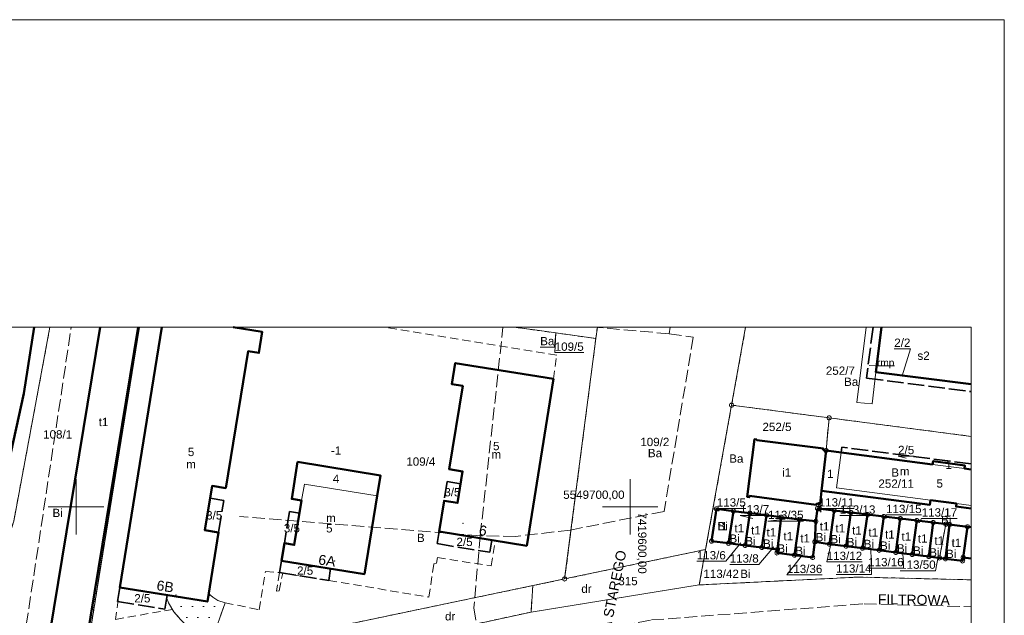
# Model space of a CAD drawing. Extents: x 7419371 to 7419668, y 5549368 to 5549788.
# Tile 5 of 5: x 7419490 to 7419668, y 5549680 to 5549788. Entities that reach past the tile are written whole.
import ezdxf
from ezdxf.enums import TextEntityAlignment as Align

# ---------------------------------------------------------------- set-up
doc = ezdxf.new("R2010")
doc.units = 0
doc.header["$PDSIZE"] = 0.75
for name, pattern in [('PRZER0_75-0_75', [1.5, 0.75, -0.75]), ('PRZER1-1', [2, 1, -1]), ('PRZER1_5-0_75', [2.25, 1.5, -0.75]), ('PRZER2-1', [3, 2, -1]), ('PRZER2_25-0_75', [3, 2.25, -0.75]), ('PRZER3-0_75', [3.75, 3, -0.75]), ('PRZER3-1', [4, 3, -1]), ('PRZER4-1', [5, 4, -1])]:
    doc.linetypes.add(name, pattern=pattern)
doc.layers.get('0').update_dxf_attribs({"linetype": 'CONTINUOUS'})
for name, color, linetype, lineweight in [('FrameItemsLayer$', 7, 'CONTINUOUS', 0), ('GELULI', 7, 'PRZER3-1', 18), ('GELULI_O', 7, 'CONTINUOUS', 0), ('GEPADR', 7, 'CONTINUOUS', 18), ('GEPADR_O', 7, 'CONTINUOUS', 0), ('GEPPGD', 7, 'CONTINUOUS', 18), ('GESBLO', 7, 'CONTINUOUS', 18), ('GESBLO_O', 7, 'CONTINUOUS', 0), ('GESBPD', 7, 'PRZER2-1', 18), ('GESBPD_O', 7, 'CONTINUOUS', 0), ('GESBRP', 7, 'CONTINUOUS', 18), ('GESBRP_O', 7, 'CONTINUOUS', 0), ('GESBZN', 7, 'PRZER4-1', 50), ('GESBZN_O', 7, 'CONTINUOUS', 0), ('GESBZO', 7, 'CONTINUOUS', 50), ('GESBZO_O', 7, 'CONTINUOUS', 0), ('GESDZI', 7, 'CONTINUOUS', 18), ('GESDZI_O', 7, 'CONTINUOUS', 0), ('GESIWP', 7, 'CONTINUOUS', 18)]:
    doc.layers.add(name, color=color, linetype=linetype, lineweight=lineweight)
doc.layers.add('GESUZY', color=94, linetype='PRZER1-1', lineweight=18, true_color=0x008000)
doc.layers.add('GESUZY_O', color=94, linetype='CONTINUOUS', lineweight=0, true_color=0x008000)
doc.styles.add('GEO-INFO', font='Arial')

# ---------------------------------------------------------------- blocks, each defined once
blk = doc.blocks.new('EPPGS')
at = {"color": 0}
blk.add_lwpolyline([(0, 0.5), (0.154508, 0.475528), (0.293893, 0.404508), (0.404508, 0.293893), (0.475528, 0.154508), (0.5, 0), (0.475528, -0.154508), (0.404508, -0.293893), (0.293893, -0.404508), (0.154508, -0.475528), (0, -0.5), (-0.154508, -0.475528), (-0.293893, -0.404508), (-0.404508, -0.293893), (-0.475528, -0.154508), (-0.5, 0), (-0.475528, 0.154508), (-0.404508, 0.293893), (-0.293893, 0.404508), (-0.154508, 0.475528)], close=True, dxfattribs=at)
blk = doc.blocks.new('EPPGN')
blk.add_hatch(color=0).paths.add_polyline_path([(0, -0.09), (0.027812, -0.085595), (0.052901, -0.072812), (0.072812, -0.052901), (0.085595, -0.027812), (0.09, 0), (0.085595, 0.027812), (0.072812, 0.052901), (0.052901, 0.072812), (0.027812, 0.085595), (0, 0.09), (-0.027812, 0.085595), (-0.052901, 0.072812), (-0.072812, 0.052901), (-0.085595, 0.027812), (-0.09, 0), (-0.085595, -0.027812), (-0.072812, -0.052901), (-0.052901, -0.072812), (-0.027812, -0.085595)])
blk = doc.blocks.new('POINT')
at = {"color": 0}
blk.add_point((0, 0), dxfattribs=at)

msp = doc.modelspace()

# ---------------------------------------------------------------- hatches: boundary and pattern name
at = {"layer": 'GESIWP', "linetype": 'CONTINUOUS'}
h = msp.add_hatch(dxfattribs=at)
h.set_pattern_fill('EGBW14', color=256, scale=2, style=0)
h.set_pattern_definition([(0, (7410000, 5540000), (1, 2), [0, -2])])
h.paths.add_polyline_path([(7419525.59, 5549683.12), (7419524.68, 5549683.67), (7419523.94, 5549684.31), (7419523.71, 5549682.91), (7419516.45, 5549684.08), (7419516.36, 5549683.52), (7419516.71, 5549682.66), (7419517.68, 5549681.04), (7419518.87, 5549679.65), (7419520.22, 5549678.37), (7419521.99, 5549677.19), (7419523.35, 5549676.49), (7419524.57, 5549676.07), (7419526.92, 5549682.69)], flags=0)

# ---------------------------------------------------------------- linework, layer by layer
at = {"layer": 'FrameItemsLayer$', "color": 7, "linetype": 'CONTINUOUS', "lineweight": 9}
for points in [[(7419370.54, 5549367.95), (7419370.54, 5549787.95), (7419667.54, 5549787.95), (7419667.54, 5549367.95)], [(7419376.54, 5549379.69), (7419376.54, 5549732.45), (7419661.54, 5549732.45), (7419661.54, 5549379.69)]]:
    msp.add_lwpolyline(points, close=True, dxfattribs=at)
at = {"layer": 'FrameItemsLayer$', "color": 7, "linetype": 'CONTINUOUS', "lineweight": 18}
for points in [[(7419500, 5549695), (7419500, 5549705)], [(7419600, 5549695), (7419600, 5549705)], [(7419495, 5549700), (7419505, 5549700)], [(7419595, 5549700), (7419605, 5549700)]]:
    msp.add_lwpolyline(points, dxfattribs=at)
at = {"layer": 'GELULI', "linetype": 'PRZER2_25-0_75', "lineweight": 18, "elevation": 9.98}
for points in [[(7419491.1, 5549658.81), (7419490.49, 5549666.93), (7419490.13, 5549672.72), (7419499.14, 5549732.45)], [(7419572.96, 5549694.8), (7419577.06, 5549732.45)], [(7419607.07, 5549731.25), (7419593.46, 5549732.45)], [(7419607.23, 5549732.45), (7419607.07, 5549731.25)], [(7419607.07, 5549731.25), (7419611.41, 5549730.63), (7419606.12, 5549699.19), (7419589.25, 5549695.82), (7419579.34, 5549694.68), (7419572.96, 5549694.8)], [(7419572.96, 5549694.8), (7419529.53, 5549698.24)], [(7419572.96, 5549694.8), (7419571.8, 5549681.78), (7419573.08, 5549674.07)], [(7419376.54, 5549636.23), (7419396.93, 5549640.48), (7419420.12, 5549645.6), (7419443.26, 5549649.26), (7419491.1, 5549658.81), (7419573.08, 5549674.07), (7419586.74, 5549676.61), (7419595.56, 5549678.05), (7419603.85, 5549679.58), (7419642.24, 5549682.49), (7419661.54, 5549681.97)]]:
    msp.add_lwpolyline(points, dxfattribs=at)
at = {"layer": 'GESBLO', "linetype": 'CONTINUOUS', "lineweight": 18, "elevation": 213.4}
msp.add_lwpolyline([(7419515.49, 5549732.45), (7419507.92, 5549685.46), (7419523.71, 5549682.91), (7419525.72, 5549695.38), (7419523.22, 5549695.8), (7419524.57, 5549703.77), (7419527.02, 5549703.38), (7419531.04, 5549728.11), (7419533.01, 5549727.79), (7419533.61, 5549731.6), (7419528.37, 5549732.45)], dxfattribs=at)
at = {"layer": 'GESBLO', "linetype": 'CONTINUOUS', "lineweight": 18}
for points, elevation in [([(7419586.16, 5549723.09), (7419568.43, 5549725.97), (7419567.82, 5549722.17), (7419569.79, 5549721.85), (7419567.35, 5549706.8), (7419569.78, 5549706.41), (7419568.86, 5549700.72), (7419566.44, 5549701.12), (7419565.53, 5549695.56), (7419581.36, 5549692.99)], 212.37), ([(7419554.94, 5549705.69), (7419539.96, 5549708.12), (7419538.92, 5549701.43), (7419540.7, 5549701.15), (7419541.24, 5549704.08), (7419554.34, 5549702.02)], 214.19), ([(7419554.34, 5549702.02), (7419541.24, 5549704.08), (7419540.7, 5549701.15), (7419539.39, 5549693.13), (7419537.6, 5549693.42), (7419537.09, 5549690.28), (7419552.06, 5549687.86)], 212.44)]:
    msp.add_lwpolyline(points, close=True, dxfattribs=dict(at, elevation=elevation))
for points in [[(7419654.23, 5549701.19), (7419637.28, 5549703.41), (7419638.08, 5549709.81), (7419635.36, 5549710.16), (7419634.56, 5549702.9), (7419654.11, 5549700.38)], [(7419660.4, 5549707.49), (7419654.71, 5549708.26), (7419654.56, 5549707.66), (7419660.37, 5549706.92)]]:
    msp.add_lwpolyline(points, close=True, dxfattribs=at)
for points in [[(7419661.54, 5549706.77), (7419660.37, 5549706.92), (7419654.56, 5549707.66), (7419638.08, 5549709.81), (7419637.28, 5549703.41), (7419654.23, 5549701.19), (7419658.9, 5549700.59), (7419661.54, 5549700.25)], [(7419661.54, 5549700.25), (7419658.9, 5549700.59), (7419658.82, 5549700.06), (7419661.54, 5549699.71)]]:
    msp.add_lwpolyline(points, dxfattribs=at)
at = {"layer": 'GESBPD', "linetype": 'PRZER1_5-0_75', "lineweight": 18}
for points in [[(7419515.49, 5549732.45), (7419507.92, 5549685.46), (7419507.13, 5549679.69), (7419517.41, 5549681.49), (7419517.68, 5549681.04), (7419518.87, 5549679.65)], [(7419524.57, 5549676.07), (7419526.92, 5549682.69), (7419533.08, 5549681.41), (7419534.2, 5549688.35), (7419536.74, 5549688.15), (7419536.19, 5549684.77), (7419536.69, 5549684.85), (7419537.3, 5549688.06), (7419545.61, 5549686.71), (7419563.67, 5549683.71), (7419564.6, 5549689.76), (7419565.04, 5549689.83), (7419565.23, 5549690.85), (7419574.92, 5549689.34), (7419575.65, 5549693.92), (7419581.36, 5549692.99), (7419586.16, 5549723.09), (7419586.75, 5549727.4), (7419555.52, 5549732.45)]]:
    msp.add_lwpolyline(points, dxfattribs=at)
at = {"layer": 'GESBRP', "linetype": 'CONTINUOUS', "lineweight": 18}
msp.add_lwpolyline([(7419642.61, 5549732.45), (7419640.92, 5549718.85), (7419643.67, 5549718.62), (7419644.36, 5549724.29), (7419645.38, 5549732.45)], dxfattribs=at)
at = {"layer": 'GESBRP_O', "linetype": 'CONTINUOUS', "lineweight": 9, "elevation": 10.8, "flags": 128}
msp.add_lwpolyline([(7419647.69, 5549725.44), (7419644.57, 5549725.44), (7419643.15, 5549725.54)], dxfattribs=at)
at = {"layer": 'GESBZN', "linetype": 'PRZER3-0_75', "lineweight": 35}
for points in [[(7419643.86, 5549732.45), (7419642.67, 5549723.24), (7419661.54, 5549720.82)], [(7419661.54, 5549722.13), (7419644.36, 5549724.29), (7419645.38, 5549732.45)], [(7419638.21, 5549710.78), (7419638.08, 5549709.81), (7419654.56, 5549707.66), (7419654.71, 5549708.26), (7419660.4, 5549707.49), (7419660.37, 5549706.92), (7419661.54, 5549706.77)], [(7419661.54, 5549707.76), (7419638.21, 5549710.78)]]:
    msp.add_lwpolyline(points, dxfattribs=at)
for points in [[(7419569.42, 5549704.19), (7419566.99, 5549704.58), (7419566.44, 5549701.12), (7419568.86, 5549700.72)], [(7419575.06, 5549694.01), (7419565.53, 5549695.56), (7419565.18, 5549693.36), (7419574.7, 5549691.8)], [(7419545.95, 5549688.85), (7419537.09, 5549690.28), (7419536.74, 5549688.15), (7419545.61, 5549686.71)], [(7419516.45, 5549684.08), (7419507.92, 5549685.46), (7419507.5, 5549682.93), (7419516.04, 5549681.54)]]:
    msp.add_lwpolyline(points, close=True, dxfattribs=at)
for points, elevation in [([(7419526.65, 5549701.17), (7419524.2, 5549701.57), (7419523.22, 5549695.8), (7419525.72, 5549695.38)], 216.76), ([(7419538.52, 5549699.18), (7419537.6, 5549693.42), (7419539.39, 5549693.13), (7419540.32, 5549698.89)], 216.6)]:
    msp.add_lwpolyline(points, close=True, dxfattribs=dict(at, elevation=elevation))
at = {"layer": 'GESBZN_O', "linetype": 'CONTINUOUS', "lineweight": 9, "elevation": 10.8, "flags": 128}
for points in [[(7419647.67, 5549728.54), (7419650.58, 5549728.54), (7419649.13, 5549723.63)], [(7419651.28, 5549709.18), (7419648.36, 5549709.18), (7419649.81, 5549708.77)]]:
    msp.add_lwpolyline(points, dxfattribs=at)
at = {"layer": 'GESBZO', "linetype": 'CONTINUOUS', "elevation": 10.18}
for points in [[(7419485.64, 5549732.45), (7419485.56, 5549731.91), (7419484.25, 5549723.18), (7419483.97, 5549721.9), (7419480.92, 5549708.04), (7419475.74, 5549684.45), (7419478.04, 5549683.92), (7419477.82, 5549682.92), (7419480.92, 5549682.16), (7419480.4, 5549679.38), (7419486.99, 5549677.91), (7419487.67, 5549680.95), (7419484.44, 5549681.7), (7419485.1, 5549684.53), (7419482.76, 5549685.04), (7419490.58, 5549720.44), (7419492.43, 5549732.45)], [(7419504.33, 5549732.45), (7419494.52, 5549672.43), (7419501.19, 5549671.29), (7419511.21, 5549732.45)], [(7419515.49, 5549732.45), (7419507.92, 5549685.46), (7419523.71, 5549682.91), (7419525.72, 5549695.38), (7419523.22, 5549695.8), (7419524.57, 5549703.77), (7419527.02, 5549703.38), (7419531.04, 5549728.11), (7419533.01, 5549727.79), (7419533.61, 5549731.6), (7419528.37, 5549732.45)], [(7419645.38, 5549732.45), (7419644.36, 5549724.29), (7419661.54, 5549722.13)], [(7419661.54, 5549706.77), (7419660.37, 5549706.92), (7419660.4, 5549707.49), (7419654.71, 5549708.26), (7419654.56, 5549707.66), (7419635.36, 5549710.16), (7419634.56, 5549702.9), (7419654.11, 5549700.38), (7419654.23, 5549701.19), (7419658.9, 5549700.59), (7419658.82, 5549700.06), (7419661.54, 5549699.71)], [(7419660.89, 5549696.41), (7419660.11, 5549690.86), (7419661.54, 5549690.7)], [(7419661.54, 5549696.33), (7419660.89, 5549696.41)]]:
    msp.add_lwpolyline(points, dxfattribs=at)
for points in [[(7419586.16, 5549723.09), (7419568.43, 5549725.97), (7419567.82, 5549722.17), (7419569.79, 5549721.85), (7419567.35, 5549706.8), (7419569.78, 5549706.41), (7419568.86, 5549700.72), (7419566.44, 5549701.12), (7419565.53, 5549695.56), (7419581.36, 5549692.99)], [(7419635.36, 5549710.16), (7419634.85, 5549710.22), (7419634.88, 5549710.51), (7419622.85, 5549712.05), (7419622.86, 5549712.15), (7419622.45, 5549712.22), (7419621.14, 5549701.79), (7419621.51, 5549701.74), (7419621.55, 5549701.97), (7419633.6, 5549700.34), (7419633.68, 5549700.58), (7419634.29, 5549700.5), (7419634.56, 5549702.9)], [(7419539.96, 5549708.12), (7419538.92, 5549701.43), (7419540.7, 5549701.15), (7419539.39, 5549693.13), (7419537.6, 5549693.42), (7419537.09, 5549690.28), (7419552.06, 5549687.86), (7419554.34, 5549702.02), (7419554.94, 5549705.69)], [(7419617.78, 5549693.42), (7419618.66, 5549699.25), (7419615.59, 5549699.64), (7419614.71, 5549693.81)], [(7419618.66, 5549699.25), (7419617.78, 5549693.42), (7419620.76, 5549693.05), (7419621.62, 5549698.87)], [(7419621.62, 5549698.87), (7419620.76, 5549693.05), (7419623.76, 5549692.68), (7419624.63, 5549698.49)], [(7419633.81, 5549699.72), (7419633.53, 5549697.39), (7419633.35, 5549693.68), (7419635.99, 5549693.29), (7419636.84, 5549699.35)], [(7419635.99, 5549693.29), (7419638.99, 5549692.93), (7419639.86, 5549698.98), (7419636.84, 5549699.35)], [(7419639.86, 5549698.98), (7419638.99, 5549692.93), (7419641.96, 5549692.54), (7419642.87, 5549698.61)], [(7419642.87, 5549698.61), (7419641.96, 5549692.54), (7419644.98, 5549692.16), (7419645.81, 5549698.25)], [(7419624.63, 5549698.49), (7419623.76, 5549692.68), (7419626.61, 5549692.31), (7419627.25, 5549698.14)], [(7419630.58, 5549697.74), (7419627.25, 5549698.14), (7419626.61, 5549692.31), (7419626.51, 5549691.68), (7419629.65, 5549691.3)], [(7419633.53, 5549697.39), (7419630.58, 5549697.74), (7419629.65, 5549691.3), (7419632.95, 5549690.87), (7419633.35, 5549693.68)], [(7419645.81, 5549698.25), (7419644.98, 5549692.16), (7419647.96, 5549691.78), (7419648.77, 5549697.89)], [(7419651.76, 5549697.53), (7419648.77, 5549697.89), (7419647.96, 5549691.78), (7419650.92, 5549691.41)], [(7419651.76, 5549697.53), (7419650.92, 5549691.41), (7419653.91, 5549691.03), (7419654.71, 5549697.17)], [(7419657.67, 5549696.81), (7419654.71, 5549697.17), (7419653.91, 5549691.03), (7419656.92, 5549690.64)], [(7419660.89, 5549696.41), (7419657.67, 5549696.81), (7419656.92, 5549690.64), (7419660.01, 5549690.24), (7419660.11, 5549690.86)]]:
    msp.add_lwpolyline(points, close=True, dxfattribs=at)
at = {"layer": 'GESDZI', "linetype": 'CONTINUOUS', "elevation": 10.22}
for points in [[(7419495.29, 5549732.45), (7419488.77, 5549697.45), (7419481.62, 5549674.82), (7419483.25, 5549673.82), (7419501.15, 5549668.81)], [(7419488.77, 5549697.45), (7419495.29, 5549732.45)], [(7419511.45, 5549732.45), (7419501.15, 5549668.81), (7419515.07, 5549671.72)], [(7419501.15, 5549668.81), (7419511.45, 5549732.45)], [(7419515.07, 5549671.72), (7419530.44, 5549674.93), (7419540.85, 5549677.1), (7419582.45, 5549685.79), (7419588.19, 5549686.99), (7419593.82, 5549730.41), (7419592.97, 5549730.52), (7419583.21, 5549731.88), (7419579.08, 5549732.45)], [(7419579.08, 5549732.45), (7419583.21, 5549731.88), (7419592.97, 5549730.52), (7419593.82, 5549730.41), (7419594.09, 5549732.45)], [(7419594.09, 5549732.45), (7419593.82, 5549730.41), (7419588.19, 5549686.99), (7419613.63, 5549692.31), (7419614.95, 5549699.62)], [(7419614.95, 5549699.62), (7419618.32, 5549718.37), (7419620.85, 5549732.45)], [(7419620.85, 5549732.45), (7419618.32, 5549718.37), (7419635.92, 5549716.07), (7419661.54, 5549712.73)], [(7419661.54, 5549712.73), (7419635.92, 5549716.07), (7419635.36, 5549710.16), (7419634.29, 5549700.5), (7419634.19, 5549699.67), (7419636.84, 5549699.35), (7419639.86, 5549698.98), (7419642.87, 5549698.61), (7419645.81, 5549698.25), (7419648.77, 5549697.89), (7419651.76, 5549697.53), (7419654.71, 5549697.17), (7419656.97, 5549696.89), (7419657.67, 5549696.81), (7419660.89, 5549696.41), (7419661.54, 5549696.33)], [(7419647.96, 5549691.78), (7419644.98, 5549692.16), (7419641.96, 5549692.54), (7419638.99, 5549692.93), (7419635.99, 5549693.29), (7419633.35, 5549693.68), (7419632.95, 5549690.87), (7419629.65, 5549691.3), (7419626.51, 5549691.68), (7419626.61, 5549692.31), (7419623.76, 5549692.68), (7419620.76, 5549693.05), (7419617.78, 5549693.42), (7419614.71, 5549693.81), (7419615.59, 5549699.64), (7419614.95, 5549699.62), (7419613.63, 5549692.31), (7419612.49, 5549685.91), (7419641.1, 5549687.32), (7419661.54, 5549686.84)], [(7419661.54, 5549696.33), (7419660.89, 5549696.41), (7419660.11, 5549690.86), (7419661.54, 5549690.7)], [(7419661.54, 5549690.7), (7419660.11, 5549690.86), (7419660.01, 5549690.24), (7419656.92, 5549690.64), (7419655.86, 5549690.78), (7419653.91, 5549691.03), (7419650.92, 5549691.41), (7419647.96, 5549691.78)], [(7419661.54, 5549686.84), (7419641.1, 5549687.32), (7419612.49, 5549685.91), (7419582.12, 5549681.01), (7419540.4, 5549671.95), (7419529.69, 5549669.72), (7419514.4, 5549666.27), (7419506.32, 5549664.39), (7419531.94, 5549661.5), (7419553.44, 5549661.25), (7419563.19, 5549661.96), (7419564.39, 5549662.19), (7419575.48, 5549664.19), (7419587.56, 5549665.21), (7419598.8, 5549667.39), (7419624.8, 5549673.88), (7419634.25, 5549675.69), (7419653.94, 5549678.7), (7419661.54, 5549677.97)]]:
    msp.add_lwpolyline(points, dxfattribs=at)
for points in [[(7419634.29, 5549700.5), (7419635.36, 5549710.16), (7419635.92, 5549716.07), (7419618.32, 5549718.37), (7419614.95, 5549699.62), (7419615.59, 5549699.64), (7419618.66, 5549699.25), (7419621.62, 5549698.87), (7419624.63, 5549698.49), (7419627.25, 5549698.14), (7419630.58, 5549697.74), (7419633.53, 5549697.39), (7419633.81, 5549699.72), (7419634.19, 5549699.67)], [(7419618.66, 5549699.25), (7419615.59, 5549699.64), (7419614.71, 5549693.81), (7419617.78, 5549693.42)], [(7419618.66, 5549699.25), (7419617.78, 5549693.42), (7419620.76, 5549693.05), (7419621.62, 5549698.87)], [(7419621.62, 5549698.87), (7419620.76, 5549693.05), (7419623.76, 5549692.68), (7419624.63, 5549698.49)], [(7419635.99, 5549693.29), (7419636.84, 5549699.35), (7419634.19, 5549699.67), (7419633.81, 5549699.72), (7419633.53, 5549697.39), (7419633.35, 5549693.68)], [(7419635.99, 5549693.29), (7419638.99, 5549692.93), (7419639.86, 5549698.98), (7419636.84, 5549699.35)], [(7419638.99, 5549692.93), (7419641.96, 5549692.54), (7419642.87, 5549698.61), (7419639.86, 5549698.98)], [(7419641.96, 5549692.54), (7419644.98, 5549692.16), (7419645.81, 5549698.25), (7419642.87, 5549698.61)], [(7419624.63, 5549698.49), (7419623.76, 5549692.68), (7419626.61, 5549692.31), (7419627.25, 5549698.14)], [(7419629.65, 5549691.3), (7419630.58, 5549697.74), (7419627.25, 5549698.14), (7419626.61, 5549692.31), (7419626.51, 5549691.68)], [(7419632.95, 5549690.87), (7419633.35, 5549693.68), (7419633.53, 5549697.39), (7419630.58, 5549697.74), (7419629.65, 5549691.3)], [(7419645.81, 5549698.25), (7419644.98, 5549692.16), (7419647.96, 5549691.78), (7419648.77, 5549697.89)], [(7419650.92, 5549691.41), (7419651.76, 5549697.53), (7419648.77, 5549697.89), (7419647.96, 5549691.78)], [(7419651.76, 5549697.53), (7419650.92, 5549691.41), (7419653.91, 5549691.03), (7419654.71, 5549697.17)], [(7419654.71, 5549697.17), (7419653.91, 5549691.03), (7419655.86, 5549690.78), (7419656.97, 5549696.89)], [(7419656.92, 5549690.64), (7419657.67, 5549696.81), (7419656.97, 5549696.89), (7419655.86, 5549690.78)], [(7419660.11, 5549690.86), (7419660.89, 5549696.41), (7419657.67, 5549696.81), (7419656.92, 5549690.64), (7419660.01, 5549690.24)], [(7419582.12, 5549681.01), (7419612.49, 5549685.91), (7419613.63, 5549692.31), (7419588.19, 5549686.99), (7419582.45, 5549685.79)], [(7419540.4, 5549671.95), (7419582.12, 5549681.01), (7419582.45, 5549685.79), (7419540.85, 5549677.1)]]:
    msp.add_lwpolyline(points, close=True, dxfattribs=at)
at = {"layer": 'GESDZI_O', "linetype": 'CONTINUOUS', "lineweight": 9, "elevation": 10.8, "flags": 128}
for points in [[(7419591.63, 5549727.84), (7419586.39, 5549727.84), (7419586.58, 5549731.43)], [(7419620.89, 5549699.71), (7419615.65, 5549699.71), (7419616.08, 5549699.2)], [(7419640.44, 5549699.73), (7419634.04, 5549699.73), (7419634.5, 5549699.02)], [(7419652.6, 5549698.54), (7419646.19, 5549698.54), (7419646.26, 5549697.94)], [(7419625.1, 5549698.47), (7419619.86, 5549698.47), (7419622.15, 5549697.93)], [(7419631.29, 5549697.45), (7419624.88, 5549697.45), (7419627.96, 5549697.77)], [(7419644.27, 5549698.43), (7419637.86, 5549698.43), (7419640.6, 5549698.44)], [(7419659.02, 5549697.91), (7419652.61, 5549697.91), (7419652.2, 5549697.1)], [(7419612.03, 5549690.18), (7419617.27, 5549690.18), (7419619.97, 5549693.53)], [(7419641.89, 5549690.06), (7419635.48, 5549690.06), (7419636.3, 5549693.5)], [(7419617.97, 5549689.59), (7419623.21, 5549689.59), (7419625.97, 5549692.81)], [(7419637.17, 5549687.78), (7419643.57, 5549687.78), (7419643.45, 5549692.6)], [(7419642.97, 5549688.94), (7419649.37, 5549688.94), (7419649.22, 5549691.81)], [(7419634.69, 5549687.71), (7419628.29, 5549687.71), (7419631.1, 5549691.33)], [(7419648.74, 5549688.48), (7419655.14, 5549688.48), (7419655.59, 5549691.01)]]:
    msp.add_lwpolyline(points, dxfattribs=at)
at = {"layer": 'GESIWP', "linetype": 'CONTINUOUS', "elevation": 10.18}
msp.add_lwpolyline([(7419525.59, 5549683.12), (7419524.68, 5549683.67), (7419523.94, 5549684.31), (7419523.71, 5549682.91), (7419516.45, 5549684.08), (7419516.36, 5549683.52), (7419516.71, 5549682.66), (7419517.68, 5549681.04), (7419518.87, 5549679.65), (7419520.22, 5549678.37), (7419521.99, 5549677.19), (7419523.35, 5549676.49), (7419524.57, 5549676.07), (7419526.92, 5549682.69)], close=True, dxfattribs=at)
at = {"layer": 'GESUZY', "linetype": 'PRZER0_75-0_75', "elevation": 10.08}
for points in [[(7419495.29, 5549732.45), (7419488.77, 5549697.45), (7419481.62, 5549674.82), (7419483.25, 5549673.82), (7419501.15, 5549668.81)], [(7419488.77, 5549697.45), (7419495.29, 5549732.45)], [(7419501.15, 5549668.81), (7419511.45, 5549732.45)], [(7419501.15, 5549668.81), (7419515.07, 5549671.72), (7419530.44, 5549674.93), (7419540.85, 5549677.1), (7419582.45, 5549685.79), (7419588.19, 5549686.99), (7419593.82, 5549730.41), (7419592.97, 5549730.52), (7419583.21, 5549731.88), (7419579.08, 5549732.45)], [(7419511.45, 5549732.45), (7419501.15, 5549668.81)], [(7419579.08, 5549732.45), (7419583.21, 5549731.88), (7419592.97, 5549730.52), (7419593.82, 5549730.41), (7419594.09, 5549732.45)], [(7419594.09, 5549732.45), (7419593.82, 5549730.41), (7419588.19, 5549686.99), (7419613.63, 5549692.31), (7419614.95, 5549699.62), (7419618.32, 5549718.37)], [(7419618.32, 5549718.37), (7419620.85, 5549732.45)], [(7419620.85, 5549732.45), (7419618.32, 5549718.37), (7419635.92, 5549716.07), (7419661.54, 5549712.73)], [(7419661.54, 5549712.73), (7419635.92, 5549716.07), (7419635.36, 5549710.16), (7419634.29, 5549700.5), (7419634.19, 5549699.67), (7419636.84, 5549699.35), (7419639.86, 5549698.98), (7419642.87, 5549698.61), (7419645.81, 5549698.25), (7419648.77, 5549697.89), (7419651.76, 5549697.53), (7419654.71, 5549697.17), (7419656.97, 5549696.89), (7419657.67, 5549696.81), (7419660.89, 5549696.41), (7419661.54, 5549696.33)], [(7419650.92, 5549691.41), (7419647.96, 5549691.78), (7419644.98, 5549692.16), (7419641.96, 5549692.54), (7419638.99, 5549692.93), (7419635.99, 5549693.29), (7419633.35, 5549693.68), (7419632.95, 5549690.87), (7419629.65, 5549691.3), (7419626.51, 5549691.68), (7419626.61, 5549692.31), (7419623.76, 5549692.68), (7419620.76, 5549693.05), (7419617.78, 5549693.42), (7419614.71, 5549693.81), (7419615.59, 5549699.64), (7419614.95, 5549699.62), (7419613.63, 5549692.31), (7419612.49, 5549685.91), (7419641.1, 5549687.32), (7419661.54, 5549686.84)], [(7419661.54, 5549696.33), (7419660.89, 5549696.41), (7419660.11, 5549690.86), (7419661.54, 5549690.7)], [(7419661.54, 5549690.7), (7419660.11, 5549690.86), (7419660.01, 5549690.24), (7419656.92, 5549690.64), (7419655.86, 5549690.78), (7419653.91, 5549691.03), (7419650.92, 5549691.41)], [(7419661.54, 5549686.84), (7419641.1, 5549687.32), (7419612.49, 5549685.91), (7419582.12, 5549681.01), (7419540.4, 5549671.95), (7419529.69, 5549669.72), (7419514.4, 5549666.27), (7419506.32, 5549664.39), (7419531.94, 5549661.5), (7419553.44, 5549661.25), (7419563.19, 5549661.96), (7419564.39, 5549662.19), (7419575.48, 5549664.19), (7419587.56, 5549665.21), (7419598.8, 5549667.39), (7419624.8, 5549673.88), (7419634.25, 5549675.69), (7419653.94, 5549678.7), (7419661.54, 5549677.97)]]:
    msp.add_lwpolyline(points, dxfattribs=at)
for points in [[(7419634.29, 5549700.5), (7419635.36, 5549710.16), (7419635.92, 5549716.07), (7419618.32, 5549718.37), (7419614.95, 5549699.62), (7419615.59, 5549699.64), (7419618.66, 5549699.25), (7419621.62, 5549698.87), (7419624.63, 5549698.49), (7419627.25, 5549698.14), (7419630.58, 5549697.74), (7419633.53, 5549697.39), (7419633.81, 5549699.72), (7419634.19, 5549699.67)], [(7419618.66, 5549699.25), (7419615.59, 5549699.64), (7419614.71, 5549693.81), (7419617.78, 5549693.42)], [(7419621.62, 5549698.87), (7419618.66, 5549699.25), (7419617.78, 5549693.42), (7419620.76, 5549693.05)], [(7419624.63, 5549698.49), (7419621.62, 5549698.87), (7419620.76, 5549693.05), (7419623.76, 5549692.68)], [(7419635.99, 5549693.29), (7419636.84, 5549699.35), (7419634.19, 5549699.67), (7419633.81, 5549699.72), (7419633.53, 5549697.39), (7419633.35, 5549693.68)], [(7419639.86, 5549698.98), (7419636.84, 5549699.35), (7419635.99, 5549693.29), (7419638.99, 5549692.93)], [(7419642.87, 5549698.61), (7419639.86, 5549698.98), (7419638.99, 5549692.93), (7419641.96, 5549692.54)], [(7419645.81, 5549698.25), (7419642.87, 5549698.61), (7419641.96, 5549692.54), (7419644.98, 5549692.16)], [(7419627.25, 5549698.14), (7419624.63, 5549698.49), (7419623.76, 5549692.68), (7419626.61, 5549692.31)], [(7419629.65, 5549691.3), (7419630.58, 5549697.74), (7419627.25, 5549698.14), (7419626.61, 5549692.31), (7419626.51, 5549691.68)], [(7419632.95, 5549690.87), (7419633.35, 5549693.68), (7419633.53, 5549697.39), (7419630.58, 5549697.74), (7419629.65, 5549691.3)], [(7419645.81, 5549698.25), (7419644.98, 5549692.16), (7419647.96, 5549691.78), (7419648.77, 5549697.89)], [(7419650.92, 5549691.41), (7419651.76, 5549697.53), (7419648.77, 5549697.89), (7419647.96, 5549691.78)], [(7419654.71, 5549697.17), (7419651.76, 5549697.53), (7419650.92, 5549691.41), (7419653.91, 5549691.03)], [(7419656.97, 5549696.89), (7419654.71, 5549697.17), (7419653.91, 5549691.03), (7419655.86, 5549690.78)], [(7419656.92, 5549690.64), (7419657.67, 5549696.81), (7419656.97, 5549696.89), (7419655.86, 5549690.78)], [(7419660.11, 5549690.86), (7419660.89, 5549696.41), (7419657.67, 5549696.81), (7419656.92, 5549690.64), (7419660.01, 5549690.24)], [(7419588.19, 5549686.99), (7419582.45, 5549685.79), (7419582.12, 5549681.01), (7419612.49, 5549685.91), (7419613.63, 5549692.31)], [(7419540.85, 5549677.1), (7419540.4, 5549671.95), (7419582.12, 5549681.01), (7419582.45, 5549685.79)]]:
    msp.add_lwpolyline(points, close=True, dxfattribs=at)
at = {"layer": 'GESUZY_O', "linetype": 'CONTINUOUS', "lineweight": 9, "elevation": 10.8, "flags": 128}
msp.add_lwpolyline([(7419583.77, 5549728.85), (7419586.33, 5549728.85), (7419586.58, 5549731.43)], dxfattribs=at)

# ---------------------------------------------------------------- block references
at = {"layer": 'GEPADR'}
for p in [(7419569.86, 5549697.05, 10.28), (7419546.69, 5549690.24, 10.28), (7419518.05, 5549684.1, 10.28)]:
    msp.add_blockref('POINT', p, dxfattribs=at)
at = {"layer": 'GEPPGD', "xscale": 0.75, "yscale": 0.75}
for name, p in [('EPPGN', (7419583.21, 5549731.88, 10.24)), ('EPPGN', (7419592.97, 5549730.52, 10.24)), ('EPPGN', (7419593.82, 5549730.41, 10.24)), ('EPPGS', (7419618.32, 5549718.37, 10.24)), ('EPPGS', (7419635.92, 5549716.07, 10.24)), ('EPPGS', (7419635.36, 5549710.16, 10.24)), ('EPPGS', (7419634.29, 5549700.5, 10.24)), ('EPPGN', (7419614.95, 5549699.62, 10.24)), ('EPPGS', (7419615.59, 5549699.64, 10.24)), ('EPPGS', (7419618.66, 5549699.25, 10.24)), ('EPPGS', (7419621.62, 5549698.87, 10.24)), ('EPPGS', (7419624.63, 5549698.49, 10.24)), ('EPPGS', (7419627.25, 5549698.14, 10.24)), ('EPPGS', (7419633.81, 5549699.72, 10.24)), ('EPPGS', (7419634.19, 5549699.67, 10.24)), ('EPPGS', (7419636.84, 5549699.35, 10.24)), ('EPPGS', (7419639.86, 5549698.98, 10.24)), ('EPPGS', (7419642.87, 5549698.61, 10.24)), ('EPPGS', (7419645.81, 5549698.25, 10.24)), ('EPPGS', (7419630.58, 5549697.74, 10.24)), ('EPPGS', (7419633.53, 5549697.39, 10.24)), ('EPPGS', (7419648.77, 5549697.89, 10.24)), ('EPPGS', (7419651.76, 5549697.53, 10.24)), ('EPPGS', (7419654.71, 5549697.17, 10.24)), ('EPPGS', (7419656.97, 5549696.89, 10.24)), ('EPPGS', (7419657.67, 5549696.81, 10.24)), ('EPPGS', (7419660.89, 5549696.41, 10.24)), ('EPPGS', (7419614.71, 5549693.81, 10.24)), ('EPPGS', (7419617.78, 5549693.42, 10.24)), ('EPPGS', (7419620.76, 5549693.05, 10.24)), ('EPPGS', (7419633.35, 5549693.68, 10.24)), ('EPPGS', (7419635.99, 5549693.29, 10.24)), ('EPPGS', (7419638.99, 5549692.93, 10.24)), ('EPPGN', (7419613.63, 5549692.31, 10.24)), ('EPPGS', (7419623.76, 5549692.68, 10.24)), ('EPPGS', (7419626.51, 5549691.68, 10.24)), ('EPPGS', (7419626.61, 5549692.31, 10.24)), ('EPPGS', (7419629.65, 5549691.3, 10.24)), ('EPPGS', (7419641.96, 5549692.54, 10.24)), ('EPPGS', (7419644.98, 5549692.16, 10.24)), ('EPPGS', (7419647.96, 5549691.78, 10.24)), ('EPPGS', (7419650.92, 5549691.41, 10.24)), ('EPPGS', (7419653.91, 5549691.03, 10.24)), ('EPPGS', (7419632.95, 5549690.87, 10.24)), ('EPPGS', (7419655.86, 5549690.78, 10.24)), ('EPPGS', (7419656.92, 5549690.64, 10.24)), ('EPPGS', (7419660.01, 5549690.24, 10.24)), ('EPPGS', (7419660.11, 5549690.86, 10.24)), ('EPPGS', (7419588.19, 5549686.99, 10.24)), ('EPPGN', (7419641.1, 5549687.32, 10.24)), ('EPPGN', (7419582.45, 5549685.79, 10.24)), ('EPPGN', (7419612.49, 5549685.91, 10.24)), ('EPPGN', (7419582.12, 5549681.01, 10.24))]:
    msp.add_blockref(name, p, dxfattribs=at)

# ---------------------------------------------------------------- texts
at = {"layer": 'FrameItemsLayer$', "color": 7, "linetype": 'CONTINUOUS', "lineweight": 0, "style": 'GEO-INFO'}
msp.add_text('5549700,00', height=1.5, dxfattribs=at).set_placement((7419599, 5549701, 21474836.47), align=Align.BOTTOM_RIGHT)
msp.add_text('7419600,00', height=1.5, rotation=270, dxfattribs=at).set_placement((7419601, 5549699, 21474836.47), align=Align.BOTTOM_LEFT)
at = {"layer": 'GELULI_O', "color": 7, "linetype": 'CONTINUOUS', "lineweight": 0, "style": 'GEO-INFO'}
for s, rotation, p in [('ZYGMUNTA STAREGO', 78.5312, (7419593.97, 5549665.39, 10.8)), ('FILTROWA', 359.1586, (7419644.71, 5549682.43, 10.8))]:
    msp.add_text(s, height=1.8, rotation=rotation, dxfattribs=at).set_placement(p)
at = {"layer": 'GEPADR_O', "linetype": 'CONTINUOUS', "lineweight": 0, "style": 'GEO-INFO'}
for s, rotation, p in [('6', 351.1383, (7419572.61, 5549694.95, 10.8)), ('6A', 352.0505, (7419543.65, 5549689.63, 10.8)), ('6B', 351.6081, (7419514.45, 5549684.98, 10.8))]:
    msp.add_text(s, height=1.8, rotation=rotation, dxfattribs=at).set_placement(p)
at = {"layer": 'GESBLO_O', "linetype": 'CONTINUOUS', "lineweight": 0, "style": 'GEO-INFO'}
for s, p in [('5', (7419575.84, 5549710.98, 10.8)), ('5', (7419520.77, 5549709.92, 10.8)), ('1', (7419657.48, 5549707.59, 10.8)), ('4', (7419546.93, 5549705.09, 10.8)), ('1', (7419636.12, 5549705.96, 10.8)), ('5', (7419655.88, 5549704.23, 10.8)), ('5', (7419545.71, 5549696.13, 10.8))]:
    msp.add_text(s, height=1.5, dxfattribs=at).set_placement(p, align=Align.MIDDLE_CENTER)
at = {"layer": 'GESBPD_O', "linetype": 'CONTINUOUS', "lineweight": 0, "style": 'GEO-INFO'}
msp.add_text('-1', height=1.5, dxfattribs=at).set_placement((7419546.94, 5549710.17, 10.8), align=Align.MIDDLE_CENTER)
at = {"layer": 'GESBRP_O', "linetype": 'CONTINUOUS', "lineweight": 0, "style": 'GEO-INFO'}
msp.add_text('rmp', height=1.3, dxfattribs=at).set_placement((7419646.13, 5549726.04), align=Align.MIDDLE_CENTER)
at = {"layer": 'GESBZN_O', "linetype": 'CONTINUOUS', "lineweight": 0, "style": 'GEO-INFO'}
for s, p in [('2/2', (7419649.13, 5549729.63)), ('2/5', (7419649.82, 5549710.27)), ('3/5', (7419567.93, 5549702.65, 10.8)), ('3/5', (7419524.94, 5549698.48, 10.8)), ('3/5', (7419538.96, 5549696.15, 10.8)), ('2/5', (7419570.12, 5549693.68, 10.8)), ('2/5', (7419541.35, 5549688.5, 10.8)), ('2/5', (7419511.97, 5549683.5, 10.8))]:
    msp.add_text(s, height=1.5, dxfattribs=at).set_placement(p, align=Align.MIDDLE_CENTER)
at = {"layer": 'GESBZO_O', "linetype": 'CONTINUOUS', "lineweight": 0, "style": 'GEO-INFO'}
for s, p in [('s2', (7419652.97, 5549727.29, 10.8)), ('t1', (7419504.96, 5549715.33, 10.8)), ('m', (7419575.84, 5549709.48, 10.8)), ('m', (7419520.76, 5549707.68, 10.8)), ('i1', (7419628.25, 5549706.21, 10.8)), ('m', (7419649.55, 5549706.43, 10.8)), ('m', (7419546.01, 5549697.99, 10.8)), ('t1', (7419616.69, 5549696.53, 10.8)), ('t1', (7419619.7, 5549696.15, 10.8)), ('t1', (7419635.09, 5549696.49, 10.8)), ('t1', (7419637.93, 5549696.14, 10.8)), ('t1', (7419622.7, 5549695.77, 10.8)), ('t1', (7419625.5, 5549695.41, 10.8)), ('t1', (7419628.54, 5549694.71, 10.8)), ('t1', (7419631.59, 5549694.33, 10.8)), ('t1', (7419640.93, 5549695.76, 10.8)), ('t1', (7419643.88, 5549695.39, 10.8)), ('t1', (7419646.88, 5549695.02, 10.8)), ('t1', (7419649.86, 5549694.65, 10.8)), ('t1', (7419652.81, 5549694.29, 10.8)), ('t1', (7419655.79, 5549693.91, 10.8)), ('t1', (7419658.9, 5549693.52, 10.8))]:
    msp.add_text(s, height=1.5, dxfattribs=at).set_placement(p, align=Align.MIDDLE_CENTER)
at = {"layer": 'GESDZI_O', "linetype": 'CONTINUOUS', "lineweight": 0, "style": 'GEO-INFO'}
for s, p in [('109/5', (7419589.01, 5549728.93)), ('252/7', (7419637.95, 5549724.59, 10.8)), ('252/5', (7419626.51, 5549714.44, 10.8)), ('108/1', (7419496.68, 5549713.09, 10.8)), ('109/2', (7419604.46, 5549711.72, 10.8)), ('109/4', (7419562.23, 5549708.18, 10.8)), ('252/11', (7419648.02, 5549704.2, 10.8)), ('113/5', (7419618.27, 5549700.8)), ('113/7', (7419622.48, 5549699.56)), ('113/11', (7419637.24, 5549700.82)), ('113/13', (7419641.07, 5549699.52)), ('113/15', (7419649.4, 5549699.63)), ('113/35', (7419628.09, 5549698.55)), ('113/17', (7419655.82, 5549699)), ('113/6', (7419614.65, 5549691.27)), ('113/8', (7419620.59, 5549690.69)), ('113/12', (7419638.68, 5549691.16)), ('113/36', (7419631.49, 5549688.8)), ('113/14', (7419640.37, 5549688.87)), ('113/16', (7419646.17, 5549690.03)), ('113/50', (7419651.94, 5549689.57)), ('113/42', (7419616.43, 5549687.92, 10.8)), ('315', (7419599.62, 5549686.61, 10.8))]:
    msp.add_text(s, height=1.5, dxfattribs=at).set_placement(p, align=Align.MIDDLE_CENTER)
at = {"layer": 'GESUZY_O', "linetype": 'CONTINUOUS', "lineweight": 0, "style": 'GEO-INFO'}
for s, p in [('Ba', (7419585.05, 5549729.93)), ('Ba', (7419639.9, 5549722.59, 10.8)), ('Ba', (7419604.49, 5549709.72, 10.8)), ('Ba', (7419619.17, 5549708.72, 10.8)), ('B', (7419647.84, 5549706.2, 10.8)), ('Bi', (7419496.68, 5549698.91, 10.8)), ('Bi', (7419616.69, 5549696.53, 10.8)), ('Bi', (7419657.05, 5549697.62, 10.8)), ('B', (7419562.23, 5549694.41, 10.8)), ('Bi', (7419618.87, 5549694.27, 10.8)), ('Bi', (7419634.43, 5549694.53, 10.8)), ('Bi', (7419637.09, 5549694.18, 10.8)), ('Bi', (7419621.72, 5549693.82, 10.8)), ('Bi', (7419624.92, 5549693.37, 10.8)), ('Bi', (7419627.51, 5549692.49, 10.8)), ('Bi', (7419640.03, 5549693.65, 10.8)), ('Bi', (7419643.09, 5549693.31, 10.8)), ('Bi', (7419646.04, 5549693, 10.8)), ('Bi', (7419649.08, 5549692.51, 10.8)), ('Bi', (7419630.74, 5549692.07, 10.8)), ('Bi', (7419652, 5549692.11, 10.8)), ('Bi', (7419654.92, 5549691.79, 10.8)), ('Bi', (7419657.95, 5549691.52, 10.8)), ('Bi', (7419620.81, 5549687.91, 10.8)), ('dr', (7419592.12, 5549685.22, 10.8)), ('dr', (7419567.52, 5549680.25, 10.8))]:
    msp.add_text(s, height=1.5, dxfattribs=at).set_placement(p, align=Align.MIDDLE_CENTER)

doc.saveas('drawing.dxf')
